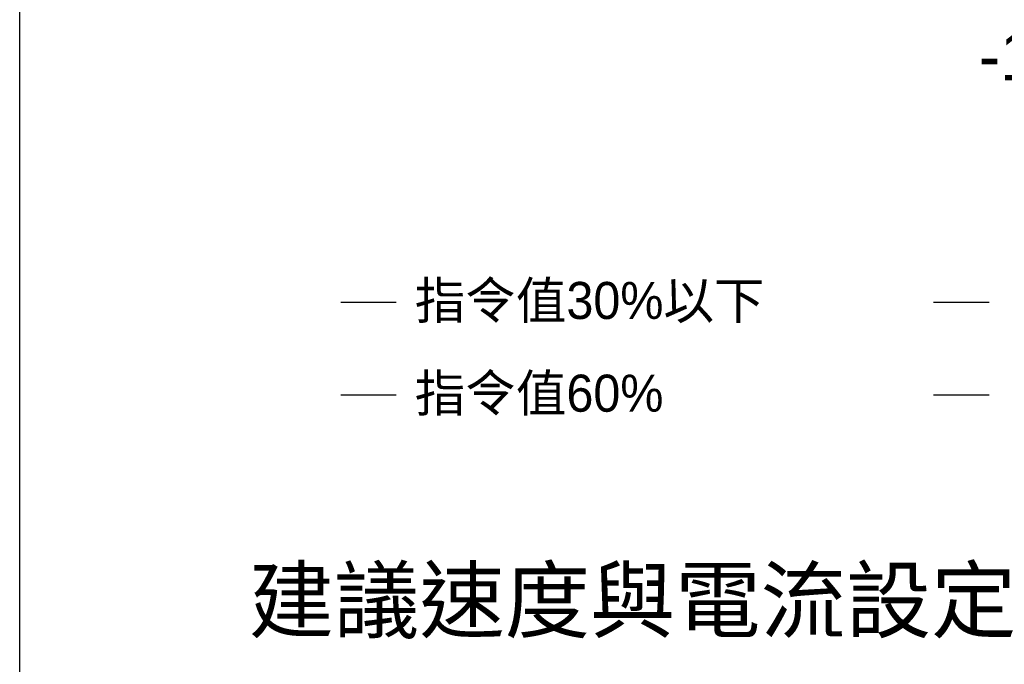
# Model space of a CAD drawing. Header units: millimetres. Extents: x 399 to 6076, y -1991 to 1602.
# Tile 28 of 256: x 2515 to 2781, y 662 to 836. Entities that reach past the tile are written whole.
import ezdxf

# ---------------------------------------------------------------- set-up
doc = ezdxf.new("R2010")
doc.units = ezdxf.units.MM
doc.layers.add('5', color=7, linetype='Continuous')
doc.styles.get("Standard").update_dxf_attribs({"font": 'arial.ttf'})
doc.styles.add('尺寸標註', font='romans.shx', dxfattribs={"bigfont": 'CHINESET.SHX'})

msp = doc.modelspace()

# ---------------------------------------------------------------- linework, layer by layer
at = {"color": 32}
msp.add_line((2616.552, 759.973), (2601.552, 759.973), dxfattribs=at)
at = {"color": 6}
msp.add_line((2776.552, 759.973), (2761.552, 759.973), dxfattribs=at)
at = {"color": 4}
msp.add_line((2616.552, 734.973), (2601.552, 734.973), dxfattribs=at)
at = {"color": 3}
msp.add_line((2776.552, 734.973), (2761.552, 734.973), dxfattribs=at)
at = {"color": 7}
msp.add_lwpolyline([(2514.895, 1601.855), (3472.864, 1601.855), (3472.864, 272.102), (2514.895, 272.102)], close=True, dxfattribs=at)

# ---------------------------------------------------------------- texts
at = {"color": 0, "insert": (2786.228, 826.412), "char_height": 13.12093, "width": 19.20913, "attachment_point": 5}
msp.add_mtext('{\\fPMingLiU|b0|i0|c136|p18;-15}', dxfattribs=at)
at = {"color": 32, "insert": (2621.552, 759.973), "char_height": 10, "width": 124.9079, "attachment_point": 4}
msp.add_mtext('{\\fPMingLiU|b0|i0|c136|p18;指令值30%以下}', dxfattribs=at)
at = {"color": 4, "insert": (2621.552, 734.973), "char_height": 10, "width": 89.15576, "attachment_point": 4}
msp.add_mtext('{\\fPMingLiU|b0|i0|c136|p18;指令值60%}', dxfattribs=at)
at = {"layer": '5', "color": 0, "insert": (2576.721, 688.116), "char_height": 16.87958, "attachment_point": 1, "style": '尺寸標註'}
msp.add_mtext('{\\fPMingLiU|b0|i0|c136|p18;建議速度與電流設定}', dxfattribs=at)

doc.saveas('drawing.dxf')
